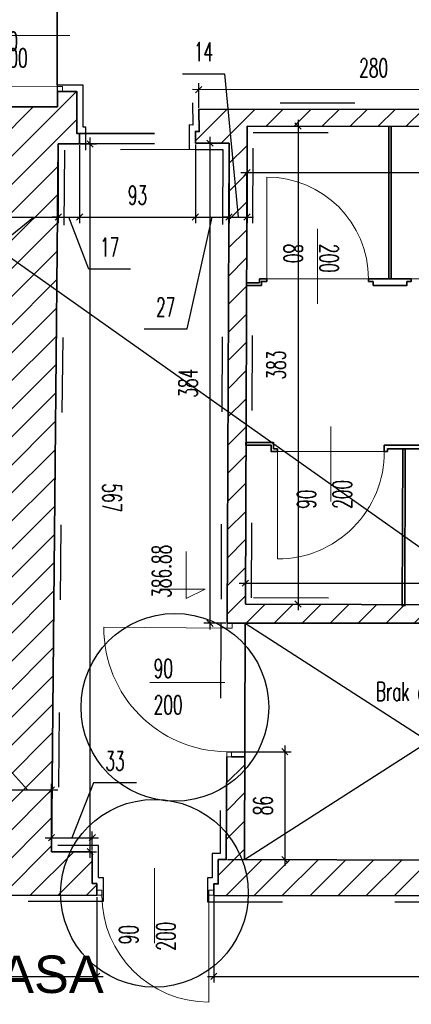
# Model space of a CAD drawing. Header units: millimetres. Extents: x 19887 to 192597, y -14203 to 39042.
# Tile 214 of 256: x 68907 to 69221, y -9272 to -8484. Entities that reach past the tile are written whole.
import ezdxf

# ---------------------------------------------------------------- set-up
doc = ezdxf.new("R2010")
doc.units = ezdxf.units.MM
doc.linetypes.add('ACAD_ISO03W100', pattern=[30, 12, -18])
doc.layers.get('Defpoints').update_dxf_attribs({"color": 4})
for name, color, linetype in [('A_DBA-RAMKI', 6, 'Continuous'), ('A_DBA-WYMIAR', 1, 'Continuous'), ('Opis', 252, 'Continuous'), ('Sufit podwieszany', 252, 'Continuous'), ('Wymiarowanie', 3, 'Continuous'), ('Wypełnienie', 252, 'Continuous')]:
    doc.layers.add(name, color=color, linetype=linetype)
for name, color, linetype, lineweight in [('Basen_rzut_poziom_1_obrys', 252, 'Continuous', 35), ('Drzwi', 2, 'Continuous', 5), ('koty wysokościowe', 252, 'Continuous', 0)]:
    doc.layers.add(name, color=color, linetype=linetype, lineweight=lineweight)
doc.styles.add('ARIAL', font='arial.ttf')
doc.styles.add('ROMANS', font='romans.shx', dxfattribs={"width": 0.6})
doc.styles.get("Standard").update_dxf_attribs({"font": 'arial.ttf'})
doc.dimstyles.new('000001FB70622F18', dxfattribs={"dimtxt": 20, "dimasz": 5, "dimexe": 5, "dimexo": 1, "dimgap": 20, "dimtad": 1, "dimtoh": 1, "dimdec": 0, "dimtxsty": 'Standard', "dimblk": 'OBLIQUE', "dimcen": 0, "dimdle": 5, "dimclrd": 252, "dimclre": 252, "dimclrt": 252, "dimadec": 0, "dimazin": 0, "dimtfac": 1, "dimtdec": 0, "dimtmove": 0, "dimatfit": 3, "dimldrblk": 'OBLIQUE', "dimfxl": 150, "dimfxlon": 1, "dimlwd": 25, "dimlwe": 25, "dimarcsym": 1})
pattern_1 = [(45, (3252.028, -2175.285), (-11.22532, 11.22532), [])]

# ---------------------------------------------------------------- blocks, each defined once
blk = doc.blocks.new('_Oblique')
at = {"color": 0, "linetype": 'ByBlock', "lineweight": -2}
blk.add_line((-0.5, -0.5), (0.5, 0.5), dxfattribs=at)
blk = doc.blocks.new('*D619')
at = {"layer": 'Defpoints', "color": 0}
for p in [(3043.02, -3822.92), (3082.99, -3823.08), (3082.99, -3881.63)]:
    blk.add_point(p, dxfattribs=at)
at = {"layer": 'Wymiarowanie', "color": 252, "linetype": 'Continuous', "lineweight": 25}
for p, q in [((3043.02, -3823.92), (3043.02, -3886.63)), ((3082.99, -3824.08), (3082.99, -3886.63)), ((3011.11, -3924.19), (3063.01, -3881.63)), ((3038.02, -3881.63), (3087.99, -3881.63)), ((2976.53, -3924.19), (3011.11, -3924.19))]:
    blk.add_line(p, q, dxfattribs=at)
at = {"layer": 'Wymiarowanie', "color": 252, "linetype": 'ByBlock', "lineweight": 25, "xscale": 5, "yscale": 5, "zscale": 5, "rotation": 180}
blk.add_blockref('_Oblique', (3043.02, -3881.63), dxfattribs=at)
at = {"layer": 'Wymiarowanie', "color": 252, "linetype": 'ByBlock', "lineweight": 25, "xscale": 5, "yscale": 5, "zscale": 5}
blk.add_blockref('_Oblique', (3082.99, -3881.63), dxfattribs=at)
at = {"layer": 'Wymiarowanie', "color": 252, "insert": (2993.82, -3906.69), "char_height": 15, "attachment_point": 5, "style": 'ROMANS'}
blk.add_mtext('40', dxfattribs=at)
blk = doc.blocks.new('*D620')
at = {"layer": 'Defpoints', "color": 0}
for p in [(3082.99, -3823.08), (3100.1, -3823.08), (3100.1, -3881.63)]:
    blk.add_point(p, dxfattribs=at)
at = {"layer": 'Wymiarowanie', "color": 252, "linetype": 'Continuous', "lineweight": 25}
for p, q in [((3082.99, -3824.08), (3082.99, -3886.63)), ((3100.1, -3824.08), (3100.1, -3886.63)), ((3077.99, -3881.63), (3105.1, -3881.63)), ((3082.99, -3881.63), (3077.99, -3881.63)), ((3107.57, -3923.28), (3091.54, -3881.63)), ((3100.1, -3881.63), (3105.1, -3881.63)), ((3140.86, -3923.28), (3107.57, -3923.28))]:
    blk.add_line(p, q, dxfattribs=at)
at = {"layer": 'Wymiarowanie', "color": 252, "linetype": 'ByBlock', "lineweight": 25, "xscale": 5, "yscale": 5, "zscale": 5}
blk.add_blockref('_Oblique', (3082.99, -3881.63), dxfattribs=at)
at = {"layer": 'Wymiarowanie', "color": 252, "linetype": 'ByBlock', "lineweight": 25, "xscale": 5, "yscale": 5, "zscale": 5, "rotation": 180}
blk.add_blockref('_Oblique', (3100.1, -3881.63), dxfattribs=at)
at = {"layer": 'Wymiarowanie', "color": 252, "insert": (3124.22, -3905.78), "char_height": 15, "attachment_point": 5, "style": 'ROMANS'}
blk.add_mtext('17', dxfattribs=at)
blk = doc.blocks.new('*D622')
at = {"layer": 'Defpoints', "color": 0}
for p in [(3100.1, -3823.08), (3192.81, -3822.54), (3192.81, -3881.63)]:
    blk.add_point(p, dxfattribs=at)
at = {"layer": 'Wymiarowanie', "color": 252, "linetype": 'Continuous', "lineweight": 25}
for p, q in [((3100.1, -3824.08), (3100.1, -3886.63)), ((3192.81, -3823.54), (3192.81, -3886.63)), ((3095.1, -3881.63), (3197.81, -3881.63))]:
    blk.add_line(p, q, dxfattribs=at)
at = {"layer": 'Wymiarowanie', "color": 252, "linetype": 'ByBlock', "lineweight": 25, "xscale": 5, "yscale": 5, "zscale": 5, "rotation": 180}
blk.add_blockref('_Oblique', (3100.1, -3881.63), dxfattribs=at)
at = {"layer": 'Wymiarowanie', "color": 252, "linetype": 'ByBlock', "lineweight": 25, "xscale": 5, "yscale": 5, "zscale": 5}
blk.add_blockref('_Oblique', (3192.81, -3881.63), dxfattribs=at)
at = {"layer": 'Wymiarowanie', "color": 252, "insert": (3146.45, -3864.13), "char_height": 15, "attachment_point": 5, "style": 'ROMANS'}
blk.add_mtext('93', dxfattribs=at)
blk = doc.blocks.new('*D624')
at = {"layer": 'Defpoints', "color": 0}
for p in [(3192.81, -3822.54), (3219.72, -3822.54), (3219.72, -3881.63)]:
    blk.add_point(p, dxfattribs=at)
at = {"layer": 'Wymiarowanie', "color": 252, "linetype": 'Continuous', "lineweight": 25}
for p, q in [((3192.81, -3823.54), (3192.81, -3886.63)), ((3219.72, -3823.54), (3219.72, -3886.63)), ((3186.33, -3971.22), (3206.26, -3881.63)), ((3187.81, -3881.63), (3224.72, -3881.63)), ((3151.76, -3971.22), (3186.33, -3971.22))]:
    blk.add_line(p, q, dxfattribs=at)
at = {"layer": 'Wymiarowanie', "color": 252, "linetype": 'ByBlock', "lineweight": 25, "xscale": 5, "yscale": 5, "zscale": 5, "rotation": 180}
blk.add_blockref('_Oblique', (3192.81, -3881.63), dxfattribs=at)
at = {"layer": 'Wymiarowanie', "color": 252, "linetype": 'ByBlock', "lineweight": 25, "xscale": 5, "yscale": 5, "zscale": 5}
blk.add_blockref('_Oblique', (3219.72, -3881.63), dxfattribs=at)
at = {"layer": 'Wymiarowanie', "color": 252, "insert": (3169.05, -3953.72), "char_height": 15, "attachment_point": 5, "style": 'ROMANS'}
blk.add_mtext('27', dxfattribs=at)
blk = doc.blocks.new('*D625')
at = {"layer": 'Defpoints', "color": 0}
for p in [(3234.22, -3808.84), (3219.72, -3822.54), (3234.22, -3881.63)]:
    blk.add_point(p, dxfattribs=at)
at = {"layer": 'Wymiarowanie', "color": 252, "linetype": 'Continuous', "lineweight": 25}
for p, q in [((3182.44, -3766.93), (3216.15, -3766.93)), ((3216.15, -3766.93), (3226.97, -3881.63)), ((3234.22, -3809.84), (3234.22, -3886.63)), ((3219.72, -3823.54), (3219.72, -3886.63)), ((3214.72, -3881.63), (3239.22, -3881.63)), ((3219.72, -3881.63), (3214.72, -3881.63)), ((3234.22, -3881.63), (3239.22, -3881.63))]:
    blk.add_line(p, q, dxfattribs=at)
at = {"layer": 'Wymiarowanie', "color": 252, "linetype": 'ByBlock', "lineweight": 25, "xscale": 5, "yscale": 5, "zscale": 5}
blk.add_blockref('_Oblique', (3219.72, -3881.63), dxfattribs=at)
at = {"layer": 'Wymiarowanie', "color": 252, "linetype": 'ByBlock', "lineweight": 25, "xscale": 5, "yscale": 5, "zscale": 5, "rotation": 180}
blk.add_blockref('_Oblique', (3234.22, -3881.63), dxfattribs=at)
at = {"layer": 'Wymiarowanie', "color": 252, "insert": (3199.3, -3749.43), "char_height": 15, "attachment_point": 5, "style": 'ROMANS'}
blk.add_mtext('14', dxfattribs=at)
blk = doc.blocks.new('*D670')
at = {"layer": 'Defpoints', "color": 0}
for p in [(3195.52, -3779.6), (3195.5, -3795.34), (3475.58, -3795.59)]:
    blk.add_point(p, dxfattribs=at)
at = {"layer": 'Wymiarowanie', "color": 252, "linetype": 'Continuous', "lineweight": 25}
for p, q in [((3195.5, -3794.34), (3195.52, -3774.6)), ((3480.59, -3779.86), (3190.52, -3779.59)), ((3475.58, -3794.59), (3475.6, -3774.85))]:
    blk.add_line(p, q, dxfattribs=at)
at = {"layer": 'Wymiarowanie', "color": 252, "linetype": 'ByBlock', "lineweight": 25, "xscale": 5, "yscale": 5, "zscale": 5}
for p, rotation in [((3195.52, -3779.6), 179.9478378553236), ((3475.59, -3779.85), 359.9478378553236)]:
    blk.add_blockref('_Oblique', p, dxfattribs=dict(at, rotation=rotation))
at = {"layer": 'Wymiarowanie', "color": 252, "insert": (3335.57, -3762.22), "char_height": 15, "attachment_point": 5, "rotation": 359.94784, "style": 'ROMANS'}
blk.add_mtext('280', dxfattribs=at)
blk = doc.blocks.new('*D703')
at = {"layer": 'Defpoints', "color": 0}
for p in [(3077.55, -4340.16), (3038.87, -4396.3), (3077.55, -4389.64)]:
    blk.add_point(p, dxfattribs=at)
at = {"layer": 'Wymiarowanie', "color": 252, "linetype": 'Continuous', "lineweight": 25}
for p, q in [((2982.53, -4293.85), (3016.68, -4293.85)), ((3016.68, -4293.85), (3058.21, -4340.16)), ((3033.87, -4340.16), (3082.55, -4340.16)), ((3038.87, -4395.3), (3038.87, -4335.16)), ((3077.55, -4388.64), (3077.55, -4335.16))]:
    blk.add_line(p, q, dxfattribs=at)
at = {"layer": 'Wymiarowanie', "color": 252, "linetype": 'ByBlock', "lineweight": 25, "xscale": 5, "yscale": 5, "zscale": 5, "rotation": 180}
blk.add_blockref('_Oblique', (3038.87, -4340.16), dxfattribs=at)
at = {"layer": 'Wymiarowanie', "color": 252, "linetype": 'ByBlock', "lineweight": 25, "xscale": 5, "yscale": 5, "zscale": 5}
blk.add_blockref('_Oblique', (3077.55, -4340.16), dxfattribs=at)
at = {"layer": 'Wymiarowanie', "color": 252, "insert": (2999.6, -4276.35), "char_height": 15, "attachment_point": 5, "style": 'ROMANS'}
blk.add_mtext('39', dxfattribs=at)
blk = doc.blocks.new('*D704')
at = {"layer": 'Defpoints', "color": 0}
for p in [(3110.23, -4378.41), (3077.55, -4389.64), (3110.23, -4389.64)]:
    blk.add_point(p, dxfattribs=at)
at = {"layer": 'Wymiarowanie', "color": 252, "linetype": 'Continuous', "lineweight": 25}
for p, q in [((3111.13, -4334.51), (3093.89, -4378.41)), ((3145.7, -4334.51), (3111.13, -4334.51)), ((3077.55, -4388.64), (3077.55, -4373.41)), ((3110.23, -4388.64), (3110.23, -4373.41)), ((3072.55, -4378.41), (3115.23, -4378.41))]:
    blk.add_line(p, q, dxfattribs=at)
at = {"layer": 'Wymiarowanie', "color": 252, "linetype": 'ByBlock', "lineweight": 25, "xscale": 5, "yscale": 5, "zscale": 5, "rotation": 180}
blk.add_blockref('_Oblique', (3077.55, -4378.41), dxfattribs=at)
at = {"layer": 'Wymiarowanie', "color": 252, "linetype": 'ByBlock', "lineweight": 25, "xscale": 5, "yscale": 5, "zscale": 5}
blk.add_blockref('_Oblique', (3110.23, -4378.41), dxfattribs=at)
at = {"layer": 'Wymiarowanie', "color": 252, "insert": (3128.41, -4317.01), "char_height": 15, "attachment_point": 5, "style": 'ROMANS'}
blk.add_mtext('33', dxfattribs=at)
blk = doc.blocks.new('*D705')
at = {"layer": 'Defpoints', "color": 0}
for p in [(3219.72, -3822.54), (3204.45, -4206.75), (3218.25, -4206.75)]:
    blk.add_point(p, dxfattribs=at)
at = {"layer": 'Wymiarowanie', "color": 252, "linetype": 'Continuous', "lineweight": 25}
for p, q in [((3204.45, -3817.54), (3204.45, -4211.75)), ((3218.72, -3822.54), (3199.45, -3822.54)), ((3217.25, -4206.75), (3199.45, -4206.75))]:
    blk.add_line(p, q, dxfattribs=at)
at = {"layer": 'Wymiarowanie', "color": 252, "linetype": 'ByBlock', "lineweight": 25, "xscale": 5, "yscale": 5, "zscale": 5}
for p, rotation in [((3204.45, -3822.54), 90), ((3204.45, -4206.75), 270)]:
    blk.add_blockref('_Oblique', p, dxfattribs=dict(at, rotation=rotation))
at = {"layer": 'Wymiarowanie', "color": 252, "insert": (3186.95, -4014.64), "char_height": 15, "attachment_point": 5, "rotation": 90, "style": 'ROMANS'}
blk.add_mtext('384', dxfattribs=at)
blk = doc.blocks.new('*D706')
at = {"layer": 'Defpoints', "color": 0}
for p in [(3217.85, -4309.55), (3217.52, -4395.93), (3264.43, -4395.93)]:
    blk.add_point(p, dxfattribs=at)
at = {"layer": 'Wymiarowanie', "color": 252, "linetype": 'Continuous', "lineweight": 25}
for p, q in [((3218.85, -4309.55), (3269.43, -4309.55)), ((3264.43, -4304.55), (3264.43, -4400.93)), ((3218.52, -4395.93), (3269.43, -4395.93))]:
    blk.add_line(p, q, dxfattribs=at)
at = {"layer": 'Wymiarowanie', "color": 252, "linetype": 'ByBlock', "lineweight": 25, "xscale": 5, "yscale": 5, "zscale": 5}
for p, rotation in [((3264.43, -4309.55), 90), ((3264.43, -4395.93), 270)]:
    blk.add_blockref('_Oblique', p, dxfattribs=dict(at, rotation=rotation))
at = {"layer": 'Wymiarowanie', "color": 252, "insert": (3246.93, -4352.74), "char_height": 15, "attachment_point": 5, "rotation": 90, "style": 'ROMANS'}
blk.add_mtext('86', dxfattribs=at)
blk = doc.blocks.new('*D708')
at = {"layer": 'Defpoints', "color": 0}
for p in [(3082.99, -3823.08), (3108.49, -3823.08), (3077.55, -4389.64)]:
    blk.add_point(p, dxfattribs=at)
at = {"layer": 'Wymiarowanie', "color": 252, "linetype": 'Continuous', "lineweight": 25}
for p, q in [((3108.49, -4394.64), (3108.49, -3818.08)), ((3083.99, -3823.08), (3113.49, -3823.08)), ((3078.55, -4389.64), (3113.49, -4389.64))]:
    blk.add_line(p, q, dxfattribs=at)
at = {"layer": 'Wymiarowanie', "color": 252, "linetype": 'ByBlock', "lineweight": 25, "xscale": 5, "yscale": 5, "zscale": 5}
for p, rotation in [((3108.49, -3823.08), 90), ((3108.49, -4389.64), 270)]:
    blk.add_blockref('_Oblique', p, dxfattribs=dict(at, rotation=rotation))
at = {"layer": 'Wymiarowanie', "color": 252, "insert": (3125.99, -4106.36), "char_height": 15, "attachment_point": 5, "rotation": 270, "style": 'ROMANS'}
blk.add_mtext('567', dxfattribs=at)
blk = doc.blocks.new('*D792')
at = {"layer": 'Defpoints', "color": 0}
for p in [(2892.63, -4424.89), (3113.88, -4424.89), (3113.88, -4489.4)]:
    blk.add_point(p, dxfattribs=at)
at = {"layer": 'Wymiarowanie', "color": 252, "linetype": 'Continuous', "lineweight": 25}
for p, q in [((2892.63, -4425.89), (2892.63, -4494.4)), ((3113.88, -4425.89), (3113.88, -4494.4)), ((2887.63, -4489.4), (3118.88, -4489.4))]:
    blk.add_line(p, q, dxfattribs=at)
at = {"layer": 'Wymiarowanie', "color": 252, "linetype": 'ByBlock', "lineweight": 25, "xscale": 5, "yscale": 5, "zscale": 5, "rotation": 180}
blk.add_blockref('_Oblique', (2892.63, -4489.4), dxfattribs=at)
at = {"layer": 'Wymiarowanie', "color": 252, "linetype": 'ByBlock', "lineweight": 25, "xscale": 5, "yscale": 5, "zscale": 5}
blk.add_blockref('_Oblique', (3113.88, -4489.4), dxfattribs=at)
at = {"layer": 'Wymiarowanie', "color": 252, "insert": (3003.25, -4471.9), "char_height": 15, "attachment_point": 5, "style": 'ROMANS'}
blk.add_mtext('221', dxfattribs=at)
blk = doc.blocks.new('*D830')
at = {"layer": 'Defpoints', "color": 0}
for p in [(3207.56, -4424.34), (3581.09, -4425.12), (3581.09, -4489.4)]:
    blk.add_point(p, dxfattribs=at)
at = {"layer": 'Wymiarowanie', "color": 252, "linetype": 'Continuous', "lineweight": 25}
for p, q in [((3207.56, -4425.34), (3207.56, -4494.4)), ((3581.09, -4426.12), (3581.09, -4494.4)), ((3202.56, -4489.4), (3586.09, -4489.4))]:
    blk.add_line(p, q, dxfattribs=at)
at = {"layer": 'Wymiarowanie', "color": 252, "linetype": 'ByBlock', "lineweight": 25, "xscale": 5, "yscale": 5, "zscale": 5, "rotation": 180}
blk.add_blockref('_Oblique', (3207.56, -4489.4), dxfattribs=at)
at = {"layer": 'Wymiarowanie', "color": 252, "linetype": 'ByBlock', "lineweight": 25, "xscale": 5, "yscale": 5, "zscale": 5}
blk.add_blockref('_Oblique', (3581.09, -4489.4), dxfattribs=at)
at = {"layer": 'Wymiarowanie', "color": 252, "insert": (3394.33, -4471.9), "char_height": 15, "attachment_point": 5, "style": 'ROMANS'}
blk.add_mtext('374', dxfattribs=at)
blk = doc.blocks.new('*D981')
at = {"layer": 'Defpoints', "color": 0}
for p in [(3234.22, -3808.84), (3232.83, -4191.41), (3275.04, -4191.41)]:
    blk.add_point(p, dxfattribs=at)
at = {"layer": 'Wymiarowanie', "color": 252, "linetype": 'Continuous', "lineweight": 25}
for p, q in [((3275.04, -3803.84), (3275.04, -4196.41)), ((3235.22, -3808.84), (3280.04, -3808.84)), ((3233.83, -4191.41), (3280.04, -4191.41))]:
    blk.add_line(p, q, dxfattribs=at)
at = {"layer": 'Wymiarowanie', "color": 252, "linetype": 'ByBlock', "lineweight": 25, "xscale": 5, "yscale": 5, "zscale": 5}
for p, rotation in [((3275.04, -3808.84), 90), ((3275.04, -4191.41), 270)]:
    blk.add_blockref('_Oblique', p, dxfattribs=dict(at, rotation=rotation))
at = {"layer": 'Wymiarowanie', "color": 252, "insert": (3257.54, -4000.12), "char_height": 15, "attachment_point": 5, "rotation": 90, "style": 'ROMANS'}
blk.add_mtext('383', dxfattribs=at)
blk = doc.blocks.new('*D984')
at = {"layer": 'Defpoints', "color": 0}
for p in [(3234.22, -3808.84), (3686.94, -3809.36), (3686.94, -3846.04)]:
    blk.add_point(p, dxfattribs=at)
at = {"layer": 'Wymiarowanie', "color": 252, "linetype": 'Continuous', "lineweight": 25}
for p, q in [((3234.22, -3809.84), (3234.22, -3851.04)), ((3686.94, -3810.36), (3686.94, -3851.04)), ((3229.22, -3846.04), (3691.94, -3846.04))]:
    blk.add_line(p, q, dxfattribs=at)
at = {"layer": 'Wymiarowanie', "color": 252, "linetype": 'ByBlock', "lineweight": 25, "xscale": 5, "yscale": 5, "zscale": 5, "rotation": 180}
blk.add_blockref('_Oblique', (3234.22, -3846.04), dxfattribs=at)
at = {"layer": 'Wymiarowanie', "color": 252, "linetype": 'ByBlock', "lineweight": 25, "xscale": 5, "yscale": 5, "zscale": 5}
blk.add_blockref('_Oblique', (3686.94, -3846.04), dxfattribs=at)
at = {"layer": 'Wymiarowanie', "color": 252, "insert": (3428.62, -3828.54), "char_height": 15, "attachment_point": 5, "style": 'ROMANS'}
blk.add_mtext('453', dxfattribs=at)
blk = doc.blocks.new('*D983')
at = {"layer": 'Defpoints', "color": 0}
for p in [(3604.37, -4174.67), (3232.83, -4191.41), (3604.37, -4192.52)]:
    blk.add_point(p, dxfattribs=at)
at = {"layer": 'Wymiarowanie', "color": 252, "linetype": 'Continuous', "lineweight": 25}
for p, q in [((3227.83, -4174.67), (3609.37, -4174.67)), ((3232.83, -4190.41), (3232.83, -4169.67)), ((3604.37, -4191.52), (3604.37, -4169.67))]:
    blk.add_line(p, q, dxfattribs=at)
at = {"layer": 'Wymiarowanie', "color": 252, "linetype": 'ByBlock', "lineweight": 25, "xscale": 5, "yscale": 5, "zscale": 5, "rotation": 180}
blk.add_blockref('_Oblique', (3232.83, -4174.67), dxfattribs=at)
at = {"layer": 'Wymiarowanie', "color": 252, "linetype": 'ByBlock', "lineweight": 25, "xscale": 5, "yscale": 5, "zscale": 5}
blk.add_blockref('_Oblique', (3604.37, -4174.67), dxfattribs=at)
at = {"layer": 'Wymiarowanie', "color": 252, "insert": (3418.6, -4157.17), "char_height": 15, "attachment_point": 5, "style": 'ROMANS'}
blk.add_mtext('372', dxfattribs=at)
blk = doc.blocks.new('*D1017')
at = {"layer": 'Defpoints', "color": 0}
for p in [(3082.33, -3667.74), (-188.6, -3790.87), (3082.33, -3793.38)]:
    blk.add_point(p, dxfattribs=at)
at = {"layer": 'Wymiarowanie', "color": 252, "linetype": 'Continuous', "lineweight": 25}
for p, q in [((-188.6, -3789.87), (-188.6, -3662.74)), ((3082.33, -3792.38), (3082.33, -3662.74)), ((-193.6, -3667.74), (3087.33, -3667.74))]:
    blk.add_line(p, q, dxfattribs=at)
at = {"layer": 'Wymiarowanie', "color": 252, "linetype": 'ByBlock', "lineweight": 25, "xscale": 5, "yscale": 5, "zscale": 5, "rotation": 180}
blk.add_blockref('_Oblique', (-188.6, -3667.74), dxfattribs=at)
at = {"layer": 'Wymiarowanie', "color": 252, "linetype": 'ByBlock', "lineweight": 25, "xscale": 5, "yscale": 5, "zscale": 5}
blk.add_blockref('_Oblique', (3082.33, -3667.74), dxfattribs=at)
at = {"layer": 'Wymiarowanie', "color": 252, "insert": (1446.86, -3650.24), "char_height": 15, "attachment_point": 5, "style": 'ROMANS'}
blk.add_mtext('3271', dxfattribs=at)
blk = doc.blocks.new('G$CF5E15B28')
at = {"layer": 'Wypełnienie'}
h = blk.add_hatch(dxfattribs=at)
h.set_pattern_fill('ANSI31', color=253, scale=5, angle=90)
h.set_pattern_definition(pattern_1)
h.paths.add_polyline_path([(3578.23, -4396.67), (3543.23, -4397.09), (3539.56, -4291.27), (3541.88, -4206.88), (3527.42, -4206.75), (3528.25, -4396.96), (3232.09, -4395.8), (3232.32, -4313.58), (3217.85, -4313.55), (3217.52, -4395.93), (3211.15, -4395.93), (3211.15, -4415.44), (3207.56, -4415.44), (3207.56, -4424.63), (3581.09, -4425.12), (3581.09, -4415.71), (3578.23, -4415.71)])
h.paths.add_polyline_path([(3755.74, -3308.78), (3486.81, -3309.09), (3488.31, -3076.48), (3530.12, -3077.03), (3529.84, -3061.07), (3404.67, -3062.06), (3406.92, -2818.27), (3390.85, -2818.27), (3390.51, -3061.83), (3098.96, -3060.48), (3100.57, -2981.54), (3087.74, -2981.54), (3087.74, -2976.28), (3080.96, -2976.28), (3082.84, -3546.23), (3092.74, -3546.23), (3092.73, -3546.27), (3099.02, -3546.27), (3099.03, -3494.67), (3138.22, -3494.67), (3138.22, -3483.22), (3134.86, -3483.22), (3134.86, -3480.28), (3095.73, -3481.41), (3099.77, -3076.57), (3465.46, -3072.29), (3470.12, -3478.5), (3234.09, -3479.83), (3234.09, -3492.44), (3512.85, -3494.02), (3512.85, -3484.53), (3509.73, -3484.53), (3509.73, -3479.01), (3487.47, -3479.08), (3486.81, -3320.9), (3728.23, -3320.9), (3728.23, -3480.27), (3598.83, -3479.64), (3598.83, -3484.04), (3595.43, -3484.04), (3595.43, -3494.33), (3728.23, -3494.33), (3726.05, -3795.82), (3195.5, -3795.34), (3195.94, -3813.22), (3192.81, -3813.07), (3192.81, -3822.54), (3219.72, -3822.54), (3218.25, -4206.75), (3527.42, -4206.75), (3541.88, -4206.88), (3752.62, -4206.88), (3752.62, -4067.55), (3724.23, -4067.55), (3724.23, -4192.53), (3232.83, -4191.41), (3234.22, -3808.84), (3686.94, -3809.36), (3686.94, -3833.52), (3726.31, -3832.15), (3726.31, -3936.3), (3696.68, -3936.3), (3696.68, -3960.88), (3724.51, -3960.88), (3724.51, -3966.93), (3753.7, -3966.93), (3755.09, -3709.46)])
h = blk.add_hatch(dxfattribs=at)
h.set_pattern_fill('ANSI31', color=253, scale=5, angle=90)
h.set_pattern_definition(pattern_1)
h.paths.add_polyline_path([(3082.99, -3823.08), (3100.15, -3823.08), (3100.1, -3814.69), (3097.79, -3814.69), (3097.79, -3781.14), (3082.33, -3781.14), (3082.33, -3793.38), (2887.69, -3793.38), (2887.69, -3797.2), (2892.13, -3797.2), (2892.13, -3821.83), (3043.02, -3822.92), (3038.87, -4396.3), (2895.45, -4396.3), (2895.45, -4415.79), (2892.63, -4415.79), (2892.63, -4424.89), (3113.88, -4424.34), (3113.88, -4414.98), (3110.23, -4414.98), (3110.23, -4389.64), (3077.55, -4389.64)])
h = blk.add_hatch(dxfattribs=at)
h.set_pattern_fill('ANSI31', color=253, scale=5, angle=90)
h.set_pattern_definition(pattern_1)
h.paths.add_polyline_path([(3754.62, -3796.03), (3726.05, -3795.82), (3195.5, -3795.34), (3195.94, -3813.22), (3192.81, -3813.07), (3192.81, -3822.54), (3219.72, -3822.54), (3218.25, -4206.75), (3527.42, -4206.75), (3541.88, -4206.88), (3752.62, -4206.88), (3752.62, -4067.55), (3724.23, -4067.55), (3724.23, -4192.53), (3232.83, -4191.41), (3234.22, -3808.84), (3686.94, -3809.36), (3686.94, -3833.52), (3726.31, -3832.15), (3726.31, -3936.3), (3696.68, -3936.3), (3696.68, -3960.88), (3724.51, -3960.88), (3724.51, -3966.93), (3753.7, -3966.93)])
at = {"layer": 'Basen_rzut_poziom_1_obrys', "color": 253, "elevation": 0}
for points in [[(3601.66, -3494.33), (3728.23, -3494.33), (3726.05, -3795.82), (3195.5, -3795.34), (3195.94, -3813.22), (3192.81, -3813.07), (3192.81, -3822.54)], [(3100.1, -3823.08), (3100.1, -3814.69), (3097.79, -3814.69), (3097.79, -3781.14), (3090.49, -3781.14), (3082.33, -3781.14), (3082.33, -3793.38), (2887.69, -3793.38)], [(3232.83, -4191.41), (3234.22, -3808.84)], [(3234.22, -3808.84), (3686.94, -3809.36)], [(3347.7, -3931.18), (3347.7, -3931.18), (3347.7, -3808.97)], [(3349.7, -3931.18), (3349.7, -3931.18), (3349.7, -3808.97)], [(3100.1, -3823.08), (3082.99, -3823.08), (3077.55, -4389.64)], [(3192.81, -3822.54), (3219.72, -3822.54), (3218.25, -4206.75)], [(3244.02, -3934.35), (3244.02, -3931.18)], [(3244.02, -3931.18), (3245.68, -3931.18)], [(3245.68, -3931.18), (3249.96, -3931.18), (3249.96, -3933.18)], [(3335.22, -3931.18), (3331.47, -3931.18)], [(3335.22, -3933.18), (3331.47, -3933.18), (3331.47, -3931.18)], [(3335.22, -3931.18), (3362.17, -3931.18)], [(3362.17, -3931.18), (3362.17, -3931.18), (3365.74, -3931.18)], [(3362.17, -3933.18), (3365.74, -3933.18), (3365.74, -3931.18)], [(3233.75, -3936.35), (3245.68, -3936.35), (3245.68, -3933.18), (3249.96, -3933.18)], [(3233.75, -3936.35), (3233.75, -3934.35), (3244.02, -3934.35)], [(3245.68, -3933.18), (3245.68, -3933.18), (3249.96, -3933.18), (3249.96, -3933.18)], [(3335.22, -3936.35), (3362.17, -3936.35), (3362.17, -3933.18)], [(3335.22, -3936.35), (3335.22, -3933.18)], [(3233.29, -4064.22), (3233.29, -4062.22), (3253.43, -4062.22), (3255.43, -4062.22), (3255.43, -4067.28)], [(3233.29, -4064.22), (3233.29, -4064.22), (3253.43, -4064.22), (3253.43, -4069.28), (3258.56, -4069.28)], [(3344.12, -4067.29), (3344.12, -4067.29), (3344.12, -4064.22)], [(3344.12, -4064.22), (3344.6, -4064.22)], [(3344.6, -4064.22), (3375.06, -4064.22)], [(3255.43, -4067.28), (3258.56, -4067.28)], [(3258.56, -4067.28), (3258.56, -4069.28)], [(3344.12, -4069.28), (3346.6, -4069.28), (3346.6, -4067.28), (3373.06, -4067.28), (3373.06, -4067.28), (3373.06, -4069.28), (3375.06, -4069.28)], [(3344.12, -4069.28), (3344.12, -4067.29)], [(3358.83, -4067.28), (3358.46, -4193.21)], [(3360.83, -4067.28), (3360.46, -4193.21)], [(3603.67, -4095.45), (3604.37, -4192.52), (3232.83, -4191.41)], [(3237.83, -4191.43), (3237.83, -4191.43)], [(3218.25, -4206.75), (3232.62, -4206.75)], [(3232.62, -4206.75), (3232.09, -4395.8)], [(3232.09, -4395.8), (3528.25, -4396.96), (3527.42, -4206.75)], [(3232.62, -4206.75), (3527.42, -4206.75)], [(3217.85, -4313.55), (3217.52, -4395.93), (3211.15, -4395.93), (3211.15, -4415.44), (3207.56, -4415.44), (3207.56, -4424.63), (3581.09, -4425.12), (3581.09, -4415.71)], [(3221.85, -4313.55), (3232.32, -4313.58)], [(3113.88, -4414.98), (3113.88, -4424.34), (2892.63, -4424.89), (2892.63, -4415.79), (2895.45, -4415.79), (2895.45, -4396.3)], [(3113.88, -4414.98), (3110.23, -4414.98), (3110.23, -4389.64), (3077.55, -4389.64)]]:
    blk.add_lwpolyline(points, dxfattribs=at)
at = {"layer": 'Basen_rzut_poziom_1_obrys', "color": 253, "linetype": 'ACAD_ISO03W100', "ltscale": 5, "elevation": 0}
for points in [[(3100.1, -3814.69), (3192.81, -3814.69)], [(3100.1, -3823.08), (3192.81, -3822.54)]]:
    blk.add_lwpolyline(points, dxfattribs=at)
at = {"layer": 'Basen_rzut_poziom_1_obrys', "color": 253, "elevation": 0}
blk.add_lwpolyline([(3344.6, -4067.28), (3344.6, -4067.28)], close=True, dxfattribs=at)
at = {"layer": 'Drzwi', "color": 253, "elevation": 0}
for points in [[(3072.33, -3736.21), (3032.33, -3736.21)], [(3072.33, -3736.21), (3092.33, -3736.21)], [(3082.33, -3777.14), (2995.39, -3777.3)], [(3249.96, -3931.18), (3249.96, -3849.67)], [(3290.72, -3931.18), (3290.72, -3891.18)], [(3249.96, -3931.18), (3331.47, -3931.18)], [(3290.72, -3931.18), (3290.72, -3951.18)], [(3365.74, -3931.18), (3447.94, -3931.18)], [(3301.34, -4069.28), (3301.34, -4049.28)], [(3258.56, -4069.28), (3258.56, -4155.33)], [(3258.56, -4069.28), (3344.12, -4069.28)], [(3301.34, -4069.28), (3301.34, -4109.28)], [(3218.25, -4210.75), (3119.45, -4209.96)], [(3196.38, -4254.05), (3156.38, -4254.05)], [(3196.38, -4254.05), (3216.38, -4254.05)], [(3160, -4422.91), (3160, -4402.91)], [(3160, -4422.91), (3160, -4462.91)], [(3203.56, -4510.02), (3203.56, -4424.34)]]:
    blk.add_lwpolyline(points, dxfattribs=at)
for points in [[(3082.33, -3777.14), (3086.33, -3777.14), (3086.33, -3781.14), (3082.33, -3781.14)], [(3218.25, -4206.75), (3222.25, -4206.75), (3222.25, -4210.75), (3218.25, -4210.75)], [(3217.85, -4309.55), (3221.85, -4309.55), (3221.85, -4313.55), (3217.85, -4313.55)], [(3113.88, -4424.34), (3117.88, -4424.34), (3117.88, -4420.34), (3113.88, -4420.34)], [(3203.56, -4424.34), (3207.56, -4424.34), (3207.56, -4420.34), (3203.56, -4420.34)]]:
    blk.add_lwpolyline(points, close=True, dxfattribs=at)
at = {"layer": 'Drzwi', "color": 253}
for centre, radius, start, end in [((3082.33, -3777.14, 0), 86.94, 90, 180.10642), ((3249.96, -3931.18, 0), 81.5, 0, 90), ((3258.58, -4069.79, 0), 85.54, 269.9837, 0.34209), ((3218.51, -4210.49, 0), 99.07, 179.69549, 269.61826), ((3203.56, -4424.34, 0), 85.68, 180, 270)]:
    blk.add_arc(centre, radius, start, end, dxfattribs=at)
at = {"layer": 'koty wysokościowe', "color": 253, "elevation": 0}
for points in [[(3185.53, -4179.38), (3185.53, -4149.38)], [(3164.29, -4179.38), (3200.53, -4179.38)], [(3185.53, -4186.88), (3185.53, -4179.38)], [(3200.53, -4179.38), (3185.53, -4186.88)]]:
    blk.add_lwpolyline(points, dxfattribs=at)
at = {"layer": 'Opis', "color": 253, "elevation": 0}
for points in [[(3232.09, -4395.8), (3527.42, -4206.75)], [(3232.62, -4206.75), (3528.25, -4396.96)]]:
    blk.add_lwpolyline(points, dxfattribs=at)
at = {"layer": 'Sufit podwieszany', "color": 253, "linetype": 'ACAD_ISO03W100', "ltscale": 5, "elevation": 0}
for points in [[(3105.1, -3828.08), (3105.1, -3809.69), (3102.79, -3809.69), (3102.79, -3776.14), (3090.49, -3776.14), (3082.17, -3776.14), (3082.17, -3691.2)], [(3470.61, -3790.59), (3190.38, -3790.33), (3190.81, -3807.97), (3187.81, -3807.83), (3187.81, -3827.57)], [(3237.85, -4186.43), (3239.2, -3813.84)], [(3239.2, -3813.84), (3681.94, -3814.35)], [(3192.81, -3827.54), (3087.94, -3828.08), (3082.6, -4384.64)], [(3192.81, -3827.54), (3214.7, -3827.54), (3213.25, -4206.73)], [(3598.72, -4059.53), (3599.33, -4187.51), (3237.85, -4186.43)], [(3213.25, -4206.73), (3212.54, -4390.93), (3206.15, -4390.93), (3206.15, -4410.44), (3202.56, -4410.44), (3202.56, -4429.62), (3586.09, -4430.13), (3586.09, -4415.71)], [(3115.23, -4410.16), (3115.23, -4384.64), (3082.6, -4384.64)], [(3118.88, -4414.98), (3118.88, -4429.33), (2887.63, -4429.9), (2887.63, -4410.79), (2890.45, -4410.79), (2890.45, -4391.3)]]:
    blk.add_lwpolyline(points, dxfattribs=at)
at = {"layer": 'Sufit podwieszany', "color": 253, "elevation": 0}
blk.add_lwpolyline([(3115.23, -4410.16), (3118.88, -4410.16), (3118.88, -4414.98)], dxfattribs=at)
at = {"layer": 'Drzwi', "color": 253, "char_height": 15, "width": 190.2964, "attachment_point": 1, "style": 'ROMANS'}
for s, insert in [('90', (3035.34, -3733.45, 0)), ('200', (3035.34, -3746.78, 0)), ('90', (3159.39, -4235.37, 0)), ('200', (3159.39, -4264.61, 0))]:
    blk.add_mtext(s, dxfattribs=dict(at, insert=insert))
at = {"layer": 'Drzwi', "color": 253, "char_height": 15, "width": 190.2964, "style": 'ROMANS'}
for s, insert, attachment_point, rotation in [('80', (3263.65, -3903.1, 0), 7, 270), ('200', (3292.37, -3903.1, 0), 7, 270), ('90', (3274.27, -4115.18, 0), 1, 90), ('200', (3302.99, -4115.18, 0), 1, 90), ('90', (3131.86, -4463.7, 0), 1, 90), ('200', (3161.66, -4468.81, 0), 1, 90)]:
    blk.add_mtext(s, dxfattribs=dict(at, insert=insert, attachment_point=attachment_point, rotation=rotation))
at = {"layer": 'koty wysokościowe', "color": 253, "insert": (3158.29, -4186.39, 0), "char_height": 15, "width": 21553.2844, "attachment_point": 1, "rotation": 90, "style": 'ROMANS'}
blk.add_mtext('386.88', dxfattribs=at)
at = {"layer": 'Opis', "color": 253, "insert": (3337.34, -4253.81, 0), "char_height": 15, "width": 1024.8201, "attachment_point": 1, "style": 'ROMANS'}
blk.add_mtext('Brak dostępu', dxfattribs=at)
at = {"layer": 'Wymiarowanie', "color": 253}
for base, p1, p2, angle, override, picture, middle in [((3082.33, -3667.74, 0), (-188.6, -3790.87, 0), (3082.33, -3793.38, 0), 0, {"dimtxt": 15, "dimgap": 10, "dimtxsty": 'ROMANS'}, '*D1017', (1446.86, -3650.24, 0)), ((3275.04, -4191.41, 0), (3234.22, -3808.84, 0), (3232.83, -4191.41, 0), 90, {"dimtxt": 15, "dimgap": 10, "dimtxsty": 'ROMANS'}, '*D981', (3257.54, -4000.12, 0)), ((3108.49, -3823.08, 0), (3077.55, -4389.64, 0), (3082.99, -3823.08, 0), 90, {"dimtxt": 15, "dimgap": 10, "dimtad": 2, "dimtxsty": 'ROMANS'}, '*D708', (3125.99, -4106.36, 0)), ((3204.45, -4206.75, 0), (3219.72, -3822.54, 0), (3218.25, -4206.75, 0), 90, {"dimtxt": 15, "dimgap": 10, "dimtxsty": 'ROMANS'}, '*D705', (3186.95, -4014.64, 0)), ((3192.81, -3881.63, 0), (3100.1, -3823.08, 0), (3192.81, -3822.54, 0), 0, {"dimtxt": 15, "dimgap": 10, "dimtxsty": 'ROMANS', "dimtmove": 1}, '*D622', (3146.45, -3864.13, 0)), ((3604.37, -4174.67, 0), (3232.83, -4191.41, 0), (3604.37, -4192.52, 0), 0, {"dimtxt": 15, "dimgap": 10, "dimtxsty": 'ROMANS'}, '*D983', (3418.6, -4157.17, 0)), ((3264.43, -4395.93, 0), (3217.85, -4309.55, 0), (3217.52, -4395.93, 0), 90, {"dimtxt": 15, "dimgap": 10, "dimtxsty": 'ROMANS'}, '*D706', (3246.93, -4352.74, 0)), ((3113.88, -4489.4, 0), (2892.63, -4424.89, 0), (3113.88, -4424.89, 0), 0, {"dimtxt": 15, "dimgap": 10, "dimtxsty": 'ROMANS'}, '*D792', (3003.25, -4471.9, 0)), ((3581.09, -4489.4, 0), (3207.56, -4424.34, 0), (3581.09, -4425.12, 0), 0, {"dimtxt": 15, "dimgap": 10, "dimtxsty": 'ROMANS'}, '*D830', (3394.33, -4471.9, 0))]:
    dim = blk.add_linear_dim(base=base, p1=p1, p2=p2, angle=angle, dimstyle='000001FB70622F18', override=override, dxfattribs=at)
    dim.commit()
    dim.dimension.update_dxf_attribs({"geometry": picture, "text_midpoint": middle})
for base, p1, p2, override, picture, middle in [((3234.2169, -3881.6293, 0), (3219.7185, -3822.5405, 0), (3234.2169, -3808.8379, 0), {"dimtxt": 15, "dimgap": 10, "dimtxsty": 'ROMANS', "dimtmove": 1}, '*D625', (3206.1532, -3766.9309, 0)), ((3686.94, -3846.04, 0), (3234.22, -3808.84, 0), (3686.94, -3809.36, 0), {"dimtxt": 15, "dimgap": 10, "dimtxsty": 'ROMANS'}, '*D984', (3428.62, -3846.04, 0)), ((3082.99, -3881.63, 0), (3043.02, -3822.92, 0), (3082.99, -3823.08, 0), {"dimtxt": 15, "dimgap": 10, "dimtxsty": 'ROMANS', "dimtmove": 1}, '*D619', (3001.11, -3924.19, 0)), ((3100.1, -3881.63, 0), (3082.99, -3823.08, 0), (3100.1, -3823.08, 0), {"dimtxt": 15, "dimgap": 10, "dimtxsty": 'ROMANS', "dimtmove": 1}, '*D620', (3117.57, -3923.28, 0)), ((3219.72, -3881.63, 0), (3192.81, -3822.54, 0), (3219.72, -3822.54, 0), {"dimtxt": 15, "dimgap": 10, "dimtxsty": 'ROMANS', "dimtmove": 1}, '*D624', (3176.33, -3971.22, 0)), ((3077.55, -4340.16, 0), (3038.87, -4396.3, 0), (3077.55, -4389.64, 0), {"dimtxt": 15, "dimgap": 10, "dimtxsty": 'ROMANS', "dimtmove": 1}, '*D703', (3006.68, -4293.85, 0)), ((3110.23, -4378.41, 0), (3077.55, -4389.64, 0), (3110.23, -4389.64, 0), {"dimtxt": 15, "dimgap": 10, "dimtxsty": 'ROMANS', "dimtmove": 1}, '*D704', (3121.13, -4334.51, 0))]:
    dim = blk.add_linear_dim(base=base, p1=p1, p2=p2, angle=0, dimstyle='000001FB70622F18', override=override, dxfattribs=at)
    dim.commit()
    dim.dimension.update_dxf_attribs({"geometry": picture, "text_midpoint": middle, "dimtype": 160})
dim = blk.add_aligned_dim(p1=(3475.58, -3795.59, 0), p2=(3195.5, -3795.34, 0), distance=-15.74, dimstyle='000001FB70622F18', override={"dimtxt": 15, "dimgap": 10, "dimtxsty": 'ROMANS'}, dxfattribs=at)
dim.commit()
dim.dimension.update_dxf_attribs({"geometry": '*D670', "text_midpoint": (3335.57, -3762.22, 0)})

msp = doc.modelspace()

# ---------------------------------------------------------------- linework, layer by layer
at = {"layer": 'A_DBA-WYMIAR'}
msp.add_lwpolyline([(62834.64, -4385.45), (73334.64, -11810.45)], dxfattribs=at)
at = {"layer": 'Defpoints'}
for centre in [(69031.19, -9034.27, 0), (69014.82, -9183.13, 0)]:
    msp.add_circle(centre, 75.13, dxfattribs=at)

# ---------------------------------------------------------------- block references
msp.add_blockref('G$CF5E15B28', (65854.82, -4760.22, 0))

# ---------------------------------------------------------------- texts
at = {"layer": 'A_DBA-RAMKI', "color": 3, "ltscale": 60, "insert": (68895.05, -9298.14, 0), "char_height": 30, "width": 1073.3277, "attachment_point": 5, "style": 'ARIAL'}
msp.add_mtext('1. KASA \\Pi \\PKORYTARZ', dxfattribs=at)

doc.saveas('drawing.dxf')
